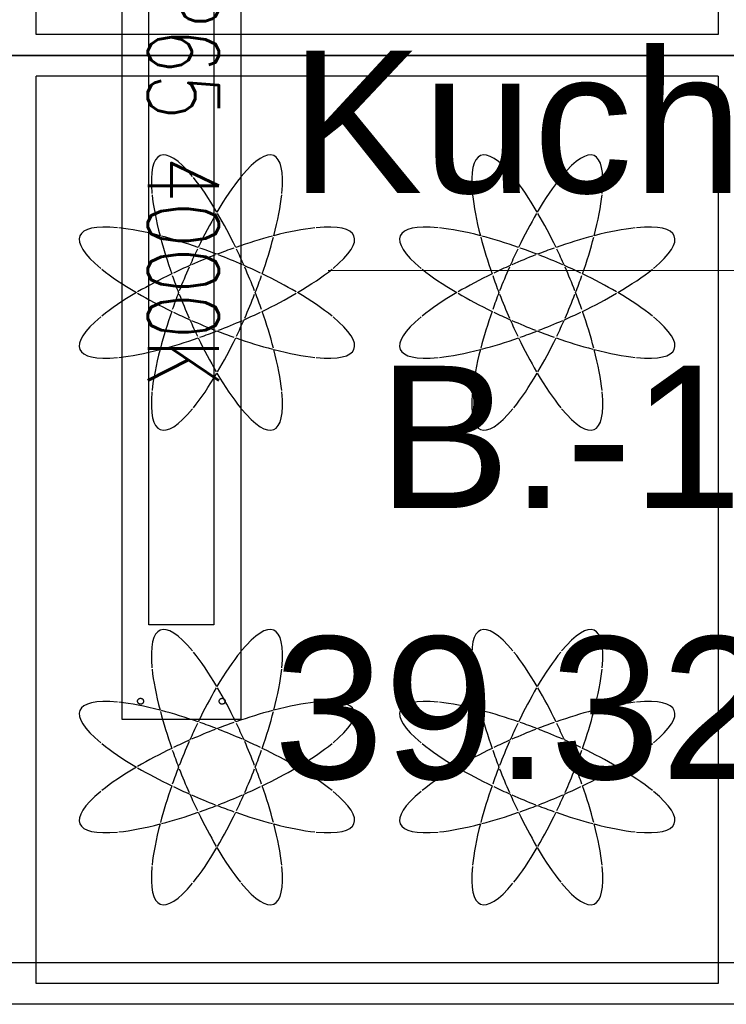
# Model space of a CAD drawing. Header units: millimetres. Extents: x -56641 to 6003, y -24465 to 16563.
# Tile 35 of 79: x -33449 to -32854, y -1507 to -676. Entities that reach past the tile are written whole.
import ezdxf
from ezdxf.enums import TextEntityAlignment as Align

# ---------------------------------------------------------------- set-up
doc = ezdxf.new("R2010")
doc.units = ezdxf.units.MM
doc.linetypes.add('HIDDEN', pattern=[375, 250, -125])
doc.layers.add('A-AREA-IDEN', color=7, linetype='Continuous', lineweight=5)
for name, color, linetype in [('JEVENKATKOVIIVAT', 5, 'HIDDEN'), ('JEVENMITAT', 2, 'Continuous'), ('JEVENVALAISIN', 2, 'HIDDEN')]:
    doc.layers.add(name, color=color, linetype=linetype)
doc.layers.add('Wyposażenie_urządzenia grzewcze', color=1, linetype='Continuous', true_color=0xff0000)
doc.styles.add('Arial_3', font='arial.ttf', dxfattribs={"height": 120})
doc.styles.add('ROMANS', font='romans')

# ---------------------------------------------------------------- blocks, each defined once
blk = doc.blocks.new('AN_pomieszczenia - Room Tag With Area-359654-RZUT PIWNICY')
at = {"layer": 'A-AREA-IDEN'}
for p in [(-3.2953, 0), (3.2953, 0)]:
    blk.add_line(p, (0, 0), dxfattribs=at)
blk = doc.blocks.new('PCI - 74 ET')
at = {"layer": 'Wyposażenie_urządzenia grzewcze'}
for p, q in [((2173.29, -2773.548), (2173.29, -2703.048)), ((2135.04, -2712.248), (2171.54, -2712.248)), ((2171.54, -2712.248), (2171.54, -2769.748)), ((2171.54, -2769.748), (2135.04, -2769.748))]:
    blk.add_line(p, q, dxfattribs=at)
blk = doc.blocks.new('PCI - 78 ET')
at = {"layer": 'Wyposażenie_urządzenia grzewcze'}
for p, q in [((2107.075, -2779.002), (2107.075, -2849.502)), ((2187.075, -2779.002), (2187.075, -2849.502)), ((2108.825, -2788.202), (2108.825, -2845.702)), ((2108.825, -2788.202), (2185.325, -2788.202)), ((2185.325, -2788.202), (2185.325, -2845.702)), ((2185.325, -2845.702), (2108.825, -2845.702))]:
    blk.add_line(p, q, dxfattribs=at)
for centre, major_axis, start_param, end_param in [((2127.075, -2803.452), (4.784, -11.548), 2.475315, 3.807871), ((2127.075, -2803.452), (-4.784, -11.548), 2.475315, 3.807871), ((2167.075, -2803.452), (4.784, -11.548), 2.475315, 3.807871), ((2167.075, -2803.452), (-4.784, -11.548), 2.475315, 3.807871), ((2127.075, -2803.452), (4.784, -11.548), 2.095939, 2.461452), ((2127.075, -2803.452), (-4.784, -11.548), 3.821733, 4.187246), ((2167.075, -2803.452), (4.784, -11.548), 2.095939, 2.461452), ((2167.075, -2803.452), (-4.784, -11.548), 3.821733, 4.187246), ((2127.075, -2803.452), (4.784, -11.548), 3.821733, 4.187246), ((2127.075, -2803.452), (-4.784, -11.548), 2.095939, 2.461452), ((2167.075, -2803.452), (4.784, -11.548), 3.821733, 4.187246), ((2167.075, -2803.452), (-4.784, -11.548), 2.095939, 2.461452), ((2127.075, -2803.452), (-4.784, -11.548), 4.197852, 4.476844), ((2127.075, -2803.452), (4.784, -11.548), 1.806341, 2.085333), ((2167.075, -2803.452), (-4.784, -11.548), 4.197852, 4.476844), ((2167.075, -2803.452), (4.784, -11.548), 1.806341, 2.085333), ((2127.075, -2803.452), (11.548, -4.784), 2.475315, 3.807871), ((2127.075, -2803.452), (11.548, -4.784), 2.095939, 2.461452), ((2127.075, -2803.452), (-11.548, -4.784), 3.821733, 4.187246), ((2127.075, -2803.452), (-11.548, -4.784), 2.475315, 3.807871), ((2167.075, -2803.452), (11.548, -4.784), 2.475315, 3.807871), ((2167.075, -2803.452), (11.548, -4.784), 2.095939, 2.461452), ((2167.075, -2803.452), (-11.548, -4.784), 3.821733, 4.187246), ((2167.075, -2803.452), (-11.548, -4.784), 2.475315, 3.807871), ((2127.075, -2803.452), (4.784, -11.548), 4.197852, 4.476844), ((2127.075, -2803.452), (11.548, -4.784), 1.806341, 2.085333), ((2127.075, -2803.452), (-11.548, -4.784), 4.197852, 4.476844), ((2127.075, -2803.452), (-4.784, -11.548), 1.806341, 2.085333), ((2167.075, -2803.452), (4.784, -11.548), 4.197852, 4.476844), ((2167.075, -2803.452), (11.548, -4.784), 1.806341, 2.085333), ((2167.075, -2803.452), (-11.548, -4.784), 4.197852, 4.476844), ((2167.075, -2803.452), (-4.784, -11.548), 1.806341, 2.085333), ((2127.075, -2803.452), (-4.784, -11.548), 4.489349, 4.613303), ((2127.075, -2803.452), (11.548, -4.784), 1.669882, 1.793837), ((2127.075, -2803.452), (-11.548, -4.784), 4.489349, 4.613303), ((2127.075, -2803.452), (4.784, -11.548), 1.669882, 1.793837), ((2167.075, -2803.452), (-4.784, -11.548), 4.489349, 4.613303), ((2167.075, -2803.452), (11.548, -4.784), 1.669882, 1.793837), ((2167.075, -2803.452), (-11.548, -4.784), 4.489349, 4.613303), ((2167.075, -2803.452), (4.784, -11.548), 1.669882, 1.793837), ((2127.075, -2803.452), (-11.548, -4.784), 4.625241, 4.799537), ((2127.075, -2803.452), (11.548, -4.784), 1.483648, 1.657944), ((2167.075, -2803.452), (-11.548, -4.784), 4.625241, 4.799537), ((2167.075, -2803.452), (11.548, -4.784), 1.483648, 1.657944), ((2127.075, -2803.452), (11.548, -4.784), 3.821733, 4.187246), ((2127.075, -2803.452), (-11.548, -4.784), 4.811475, 4.935429), ((2127.075, -2803.452), (-4.784, -11.548), 4.625241, 4.799537), ((2127.075, -2803.452), (11.548, -4.784), 1.347756, 1.471711), ((2127.075, -2803.452), (4.784, -11.548), 1.483648, 1.657944), ((2127.075, -2803.452), (-11.548, -4.784), 2.095939, 2.461452), ((2167.075, -2803.452), (11.548, -4.784), 3.821733, 4.187246), ((2167.075, -2803.452), (-11.548, -4.784), 4.811475, 4.935429), ((2167.075, -2803.452), (-4.784, -11.548), 4.625241, 4.799537), ((2167.075, -2803.452), (11.548, -4.784), 1.347756, 1.471711), ((2167.075, -2803.452), (4.784, -11.548), 1.483648, 1.657944), ((2167.075, -2803.452), (-11.548, -4.784), 2.095939, 2.461452), ((2127.075, -2803.452), (-11.548, -4.784), 4.947934, 5.226926), ((2127.075, -2803.452), (4.784, -11.548), 4.489349, 4.613303), ((2127.075, -2803.452), (-4.784, -11.548), 1.669882, 1.793837), ((2127.075, -2803.452), (11.548, -4.784), 1.05626, 1.335251), ((2167.075, -2803.452), (-11.548, -4.784), 4.947934, 5.226926), ((2167.075, -2803.452), (4.784, -11.548), 4.489349, 4.613303), ((2167.075, -2803.452), (-4.784, -11.548), 1.669882, 1.793837), ((2167.075, -2803.452), (11.548, -4.784), 1.05626, 1.335251), ((2127.075, -2803.452), (-11.548, -4.784), 5.237532, 5.603045), ((2127.075, -2803.452), (11.548, -4.784), 4.197852, 4.476844), ((2127.075, -2803.452), (-4.784, -11.548), 4.811475, 4.935429), ((2127.075, -2803.452), (4.784, -11.548), 4.625241, 4.799537), ((2127.075, -2803.452), (-4.784, -11.548), 1.483648, 1.657944), ((2127.075, -2803.452), (4.784, -11.548), 1.347756, 1.471711), ((2127.075, -2803.452), (-11.548, -4.784), 1.806341, 2.085333), ((2127.075, -2803.452), (11.548, -4.784), 0.68014, 1.045653), ((2167.075, -2803.452), (-11.548, -4.784), 5.237532, 5.603045), ((2167.075, -2803.452), (11.548, -4.784), 4.197852, 4.476844), ((2167.075, -2803.452), (-4.784, -11.548), 4.811475, 4.935429), ((2167.075, -2803.452), (4.784, -11.548), 4.625241, 4.799537), ((2167.075, -2803.452), (-4.784, -11.548), 1.483648, 1.657944), ((2167.075, -2803.452), (4.784, -11.548), 1.347756, 1.471711), ((2167.075, -2803.452), (-11.548, -4.784), 1.806341, 2.085333), ((2167.075, -2803.452), (11.548, -4.784), 0.68014, 1.045653), ((2127.075, -2803.452), (-11.548, -4.784), 5.616907, 6.949463), ((2127.075, -2803.452), (-4.784, -11.548), 4.947934, 5.226926), ((2127.075, -2803.452), (11.548, -4.784), 4.489349, 4.613303), ((2127.075, -2803.452), (4.784, -11.548), 4.811475, 4.935429), ((2127.075, -2803.452), (-4.784, -11.548), 1.347756, 1.471711), ((2127.075, -2803.452), (-11.548, -4.784), 1.669882, 1.793837), ((2127.075, -2803.452), (4.784, -11.548), 1.05626, 1.335251), ((2127.075, -2803.452), (11.548, -4.784), 5.616907, 6.949463), ((2167.075, -2803.452), (-11.548, -4.784), 5.616907, 6.949463), ((2167.075, -2803.452), (-4.784, -11.548), 4.947934, 5.226926), ((2167.075, -2803.452), (11.548, -4.784), 4.489349, 4.613303), ((2167.075, -2803.452), (4.784, -11.548), 4.811475, 4.935429), ((2167.075, -2803.452), (-4.784, -11.548), 1.347756, 1.471711), ((2167.075, -2803.452), (-11.548, -4.784), 1.669882, 1.793837), ((2167.075, -2803.452), (4.784, -11.548), 1.05626, 1.335251), ((2167.075, -2803.452), (11.548, -4.784), 5.616907, 6.949463), ((2127.075, -2803.452), (11.548, -4.784), 4.625241, 4.799537), ((2127.075, -2803.452), (-11.548, -4.784), 1.483648, 1.657944), ((2167.075, -2803.452), (11.548, -4.784), 4.625241, 4.799537), ((2167.075, -2803.452), (-11.548, -4.784), 1.483648, 1.657944), ((2127.075, -2803.452), (-11.548, -4.784), 1.05626, 1.335251), ((2127.075, -2803.452), (4.784, -11.548), 4.947934, 5.226926), ((2127.075, -2803.452), (-11.548, -4.784), 1.347756, 1.471711), ((2127.075, -2803.452), (11.548, -4.784), 4.811475, 4.935429), ((2127.075, -2803.452), (-4.784, -11.548), 1.05626, 1.335251), ((2127.075, -2803.452), (11.548, -4.784), 4.947934, 5.226926), ((2167.075, -2803.452), (-11.548, -4.784), 1.05626, 1.335251), ((2167.075, -2803.452), (4.784, -11.548), 4.947934, 5.226926), ((2167.075, -2803.452), (-11.548, -4.784), 1.347756, 1.471711), ((2167.075, -2803.452), (11.548, -4.784), 4.811475, 4.935429), ((2167.075, -2803.452), (-4.784, -11.548), 1.05626, 1.335251), ((2167.075, -2803.452), (11.548, -4.784), 4.947934, 5.226926), ((2127.075, -2803.452), (-11.548, -4.784), 0.68014, 1.045653), ((2127.075, -2803.452), (-4.784, -11.548), 5.237532, 5.603045), ((2127.075, -2803.452), (11.548, -4.784), 5.237532, 5.603045), ((2127.075, -2803.452), (4.784, -11.548), 0.68014, 1.045653), ((2167.075, -2803.452), (-11.548, -4.784), 0.68014, 1.045653), ((2167.075, -2803.452), (-4.784, -11.548), 5.237532, 5.603045), ((2167.075, -2803.452), (11.548, -4.784), 5.237532, 5.603045), ((2167.075, -2803.452), (4.784, -11.548), 0.68014, 1.045653), ((2127.075, -2803.452), (-4.784, -11.548), 0.68014, 1.045653), ((2127.075, -2803.452), (4.784, -11.548), 5.237532, 5.603045), ((2167.075, -2803.452), (-4.784, -11.548), 0.68014, 1.045653), ((2167.075, -2803.452), (4.784, -11.548), 5.237532, 5.603045), ((2127.075, -2803.452), (-4.784, -11.548), 5.616907, 6.949463), ((2127.075, -2803.452), (4.784, -11.548), 5.616907, 6.949463), ((2167.075, -2803.452), (-4.784, -11.548), 5.616907, 6.949463), ((2167.075, -2803.452), (4.784, -11.548), 5.616907, 6.949463), ((2127.075, -2830.452), (4.784, -11.548), 2.475315, 3.807871), ((2127.075, -2830.452), (-4.784, -11.548), 2.475315, 3.807871), ((2167.075, -2830.452), (4.784, -11.548), 2.475315, 3.807871), ((2167.075, -2830.452), (-4.784, -11.548), 2.475315, 3.807871), ((2127.075, -2830.452), (4.784, -11.548), 2.095939, 2.461452), ((2127.075, -2830.452), (-4.784, -11.548), 3.821733, 4.187246), ((2167.075, -2830.452), (4.784, -11.548), 2.095939, 2.461452), ((2167.075, -2830.452), (-4.784, -11.548), 3.821733, 4.187246), ((2127.075, -2830.452), (4.784, -11.548), 3.821733, 4.187246), ((2127.075, -2830.452), (-4.784, -11.548), 2.095939, 2.461452), ((2167.075, -2830.452), (4.784, -11.548), 3.821733, 4.187246), ((2167.075, -2830.452), (-4.784, -11.548), 2.095939, 2.461452), ((2127.075, -2830.452), (-4.784, -11.548), 4.197852, 4.476844), ((2127.075, -2830.452), (4.784, -11.548), 1.806341, 2.085333), ((2167.075, -2830.452), (-4.784, -11.548), 4.197852, 4.476844), ((2167.075, -2830.452), (4.784, -11.548), 1.806341, 2.085333), ((2127.075, -2830.452), (11.548, -4.784), 2.475315, 3.807871), ((2127.075, -2830.452), (-11.548, -4.784), 2.475315, 3.807871), ((2167.075, -2830.452), (11.548, -4.784), 2.475315, 3.807871), ((2167.075, -2830.452), (-11.548, -4.784), 2.475315, 3.807871), ((2127.075, -2830.452), (11.548, -4.784), 2.095939, 2.461452), ((2127.075, -2830.452), (11.548, -4.784), 1.806341, 2.085333), ((2127.075, -2830.452), (-11.548, -4.784), 4.197852, 4.476844), ((2127.075, -2830.452), (-11.548, -4.784), 3.821733, 4.187246), ((2167.075, -2830.452), (11.548, -4.784), 2.095939, 2.461452), ((2167.075, -2830.452), (11.548, -4.784), 1.806341, 2.085333), ((2167.075, -2830.452), (-11.548, -4.784), 4.197852, 4.476844), ((2167.075, -2830.452), (-11.548, -4.784), 3.821733, 4.187246), ((2127.075, -2830.452), (4.784, -11.548), 4.197852, 4.476844), ((2127.075, -2830.452), (-4.784, -11.548), 1.806341, 2.085333), ((2167.075, -2830.452), (4.784, -11.548), 4.197852, 4.476844), ((2167.075, -2830.452), (-4.784, -11.548), 1.806341, 2.085333), ((2127.075, -2830.452), (-4.784, -11.548), 4.489349, 4.613303), ((2127.075, -2830.452), (-11.548, -4.784), 4.625241, 4.799537), ((2127.075, -2830.452), (11.548, -4.784), 1.669882, 1.793837), ((2127.075, -2830.452), (-11.548, -4.784), 4.489349, 4.613303), ((2127.075, -2830.452), (11.548, -4.784), 1.483648, 1.657944), ((2127.075, -2830.452), (4.784, -11.548), 1.669882, 1.793837), ((2167.075, -2830.452), (-4.784, -11.548), 4.489349, 4.613303), ((2167.075, -2830.452), (-11.548, -4.784), 4.625241, 4.799537), ((2167.075, -2830.452), (11.548, -4.784), 1.669882, 1.793837), ((2167.075, -2830.452), (-11.548, -4.784), 4.489349, 4.613303), ((2167.075, -2830.452), (11.548, -4.784), 1.483648, 1.657944), ((2167.075, -2830.452), (4.784, -11.548), 1.669882, 1.793837), ((2127.075, -2830.452), (-11.548, -4.784), 4.811475, 4.935429), ((2127.075, -2830.452), (11.548, -4.784), 1.347756, 1.471711), ((2167.075, -2830.452), (-11.548, -4.784), 4.811475, 4.935429), ((2167.075, -2830.452), (11.548, -4.784), 1.347756, 1.471711), ((2127.075, -2830.452), (11.548, -4.784), 3.821733, 4.187246), ((2127.075, -2830.452), (-11.548, -4.784), 4.947934, 5.226926), ((2127.075, -2830.452), (-4.784, -11.548), 4.625241, 4.799537), ((2127.075, -2830.452), (4.784, -11.548), 1.483648, 1.657944), ((2127.075, -2830.452), (11.548, -4.784), 1.05626, 1.335251), ((2127.075, -2830.452), (-11.548, -4.784), 2.095939, 2.461452), ((2167.075, -2830.452), (11.548, -4.784), 3.821733, 4.187246), ((2167.075, -2830.452), (-11.548, -4.784), 4.947934, 5.226926), ((2167.075, -2830.452), (-4.784, -11.548), 4.625241, 4.799537), ((2167.075, -2830.452), (4.784, -11.548), 1.483648, 1.657944), ((2167.075, -2830.452), (11.548, -4.784), 1.05626, 1.335251), ((2167.075, -2830.452), (-11.548, -4.784), 2.095939, 2.461452), ((2127.075, -2830.452), (4.784, -11.548), 4.489349, 4.613303), ((2127.075, -2830.452), (-4.784, -11.548), 1.669882, 1.793837), ((2167.075, -2830.452), (4.784, -11.548), 4.489349, 4.613303), ((2167.075, -2830.452), (-4.784, -11.548), 1.669882, 1.793837), ((2127.075, -2830.452), (-11.548, -4.784), 5.237532, 5.603045), ((2127.075, -2830.452), (11.548, -4.784), 4.197852, 4.476844), ((2127.075, -2830.452), (-4.784, -11.548), 4.811475, 4.935429), ((2127.075, -2830.452), (4.784, -11.548), 4.625241, 4.799537), ((2127.075, -2830.452), (-4.784, -11.548), 1.483648, 1.657944), ((2127.075, -2830.452), (4.784, -11.548), 1.347756, 1.471711), ((2127.075, -2830.452), (-11.548, -4.784), 1.806341, 2.085333), ((2127.075, -2830.452), (11.548, -4.784), 0.68014, 1.045653), ((2167.075, -2830.452), (-11.548, -4.784), 5.237532, 5.603045), ((2167.075, -2830.452), (11.548, -4.784), 4.197852, 4.476844), ((2167.075, -2830.452), (-4.784, -11.548), 4.811475, 4.935429), ((2167.075, -2830.452), (4.784, -11.548), 4.625241, 4.799537), ((2167.075, -2830.452), (-4.784, -11.548), 1.483648, 1.657944), ((2167.075, -2830.452), (4.784, -11.548), 1.347756, 1.471711), ((2167.075, -2830.452), (-11.548, -4.784), 1.806341, 2.085333), ((2167.075, -2830.452), (11.548, -4.784), 0.68014, 1.045653), ((2127.075, -2830.452), (-4.784, -11.548), 4.947934, 5.226926), ((2127.075, -2830.452), (11.548, -4.784), 4.489349, 4.613303), ((2127.075, -2830.452), (-11.548, -4.784), 1.669882, 1.793837), ((2127.075, -2830.452), (4.784, -11.548), 1.05626, 1.335251), ((2167.075, -2830.452), (-4.784, -11.548), 4.947934, 5.226926), ((2167.075, -2830.452), (11.548, -4.784), 4.489349, 4.613303), ((2167.075, -2830.452), (-11.548, -4.784), 1.669882, 1.793837), ((2167.075, -2830.452), (4.784, -11.548), 1.05626, 1.335251), ((2127.075, -2830.452), (-11.548, -4.784), 5.616907, 6.949463), ((2127.075, -2830.452), (4.784, -11.548), 4.811475, 4.935429), ((2127.075, -2830.452), (11.548, -4.784), 4.625241, 4.799537), ((2127.075, -2830.452), (-11.548, -4.784), 1.483648, 1.657944), ((2127.075, -2830.452), (-4.784, -11.548), 1.347756, 1.471711), ((2127.075, -2830.452), (11.548, -4.784), 5.616907, 6.949463), ((2167.075, -2830.452), (-11.548, -4.784), 5.616907, 6.949463), ((2167.075, -2830.452), (4.784, -11.548), 4.811475, 4.935429), ((2167.075, -2830.452), (11.548, -4.784), 4.625241, 4.799537), ((2167.075, -2830.452), (-11.548, -4.784), 1.483648, 1.657944), ((2167.075, -2830.452), (-4.784, -11.548), 1.347756, 1.471711), ((2167.075, -2830.452), (11.548, -4.784), 5.616907, 6.949463), ((2127.075, -2830.452), (-11.548, -4.784), 1.347756, 1.471711), ((2127.075, -2830.452), (11.548, -4.784), 4.811475, 4.935429), ((2167.075, -2830.452), (-11.548, -4.784), 1.347756, 1.471711), ((2167.075, -2830.452), (11.548, -4.784), 4.811475, 4.935429), ((2127.075, -2830.452), (-11.548, -4.784), 1.05626, 1.335251), ((2127.075, -2830.452), (4.784, -11.548), 4.947934, 5.226926), ((2127.075, -2830.452), (-4.784, -11.548), 1.05626, 1.335251), ((2127.075, -2830.452), (11.548, -4.784), 4.947934, 5.226926), ((2167.075, -2830.452), (-11.548, -4.784), 1.05626, 1.335251), ((2167.075, -2830.452), (4.784, -11.548), 4.947934, 5.226926), ((2167.075, -2830.452), (-4.784, -11.548), 1.05626, 1.335251), ((2167.075, -2830.452), (11.548, -4.784), 4.947934, 5.226926), ((2127.075, -2830.452), (-11.548, -4.784), 0.68014, 1.045653), ((2127.075, -2830.452), (-4.784, -11.548), 5.237532, 5.603045), ((2127.075, -2830.452), (11.548, -4.784), 5.237532, 5.603045), ((2127.075, -2830.452), (4.784, -11.548), 0.68014, 1.045653), ((2167.075, -2830.452), (-11.548, -4.784), 0.68014, 1.045653), ((2167.075, -2830.452), (-4.784, -11.548), 5.237532, 5.603045), ((2167.075, -2830.452), (11.548, -4.784), 5.237532, 5.603045), ((2167.075, -2830.452), (4.784, -11.548), 0.68014, 1.045653), ((2127.075, -2830.452), (-4.784, -11.548), 0.68014, 1.045653), ((2127.075, -2830.452), (4.784, -11.548), 5.237532, 5.603045), ((2167.075, -2830.452), (-4.784, -11.548), 0.68014, 1.045653), ((2167.075, -2830.452), (4.784, -11.548), 5.237532, 5.603045), ((2127.075, -2830.452), (-4.784, -11.548), 5.616907, 6.949463), ((2127.075, -2830.452), (4.784, -11.548), 5.616907, 6.949463), ((2167.075, -2830.452), (-4.784, -11.548), 5.616907, 6.949463), ((2167.075, -2830.452), (4.784, -11.548), 5.616907, 6.949463)]:
    blk.add_ellipse(centre, major_axis=major_axis, ratio=0.24, start_param=start_param, end_param=end_param, dxfattribs=at)
blk = doc.blocks.new('*U355')
at = {"layer": 'JEVENVALAISIN', "color": 5, "ltscale": 50}
blk.add_lwpolyline([(530, 0), (-530, 0), (-530, 100), (530, 100)], close=True, dxfattribs=at)
at = {"layer": 'JEVENVALAISIN', "color": 51, "ltscale": 50, "true_color": 0xf8f6b0}
blk.add_lwpolyline([(450, 22.5), (-450, 22.5), (-450, 77.5), (450, 77.5), (450, 22.5)], dxfattribs=at)
at = {"layer": 'JEVENVALAISIN', "color": 5, "ltscale": 50}
for centre in [(514.5, 84.37), (514.5, 15.62)]:
    blk.add_circle(centre, 2.5, dxfattribs=at)
at = {"layer": 'JEVENMITAT', "style": 'ROMANS', "width": 0.75}
blk.add_text('LED IP65 4000K', height=60, dxfattribs=at).set_placement((0, 51.68), align=Align.MIDDLE)

msp = doc.modelspace()

# ---------------------------------------------------------------- linework, layer by layer
at = {"layer": 'JEVENKATKOVIIVAT', "ltscale": 50}
msp.add_line((-31312.911, -1471.513), (-33712.911, -1471.513), dxfattribs=at)

# ---------------------------------------------------------------- block references
at = {"rotation": 270}
msp.add_blockref('*U355', (-33362.911, -736.513), dxfattribs=at)
at = {"xscale": 10, "yscale": 10, "zscale": 10, "rotation": 270}
for name, p in [('PCI - 74 ET', (-5737.939, 21026.387)), ('PCI - 78 ET', (-4978.403, 20364.239))]:
    msp.add_blockref(name, p, dxfattribs=at)
at = {"layer": 'A-AREA-IDEN', "xscale": 99.99999999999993, "yscale": 99.99999999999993, "zscale": 99.99999999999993}
msp.add_blockref('AN_pomieszczenia - Room Tag With Area-359654-RZUT PIWNICY', (-32859.691, -887.794), dxfattribs=at)

# ---------------------------------------------------------------- texts
at = {"layer": 'A-AREA-IDEN', "char_height": 120, "attachment_point": 1, "style": 'Arial_3'}
for s, insert, width in [('Kuchnia', (-33221.435, -702.428), 785.65375), ('B.-1.30', (-33147.355, -968.213), 705.485), ('39.32 m²', (-33235.31, -1196.528), 857.80562)]:
    msp.add_mtext(s, dxfattribs=dict(at, insert=insert, width=width))

doc.saveas('drawing.dxf')
